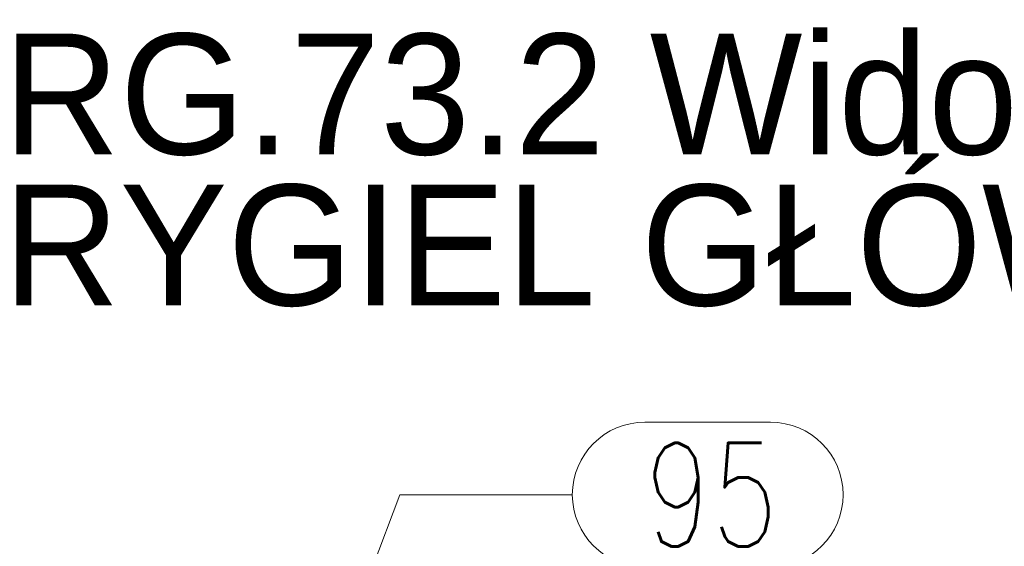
# Model space of a CAD drawing. Header units: millimetres. Extents: x 3526 to 4380, y 11541 to 12002.
# Tile 7 of 127: x 3576 to 3605, y 11610 to 11625. Entities that reach past the tile are written whole.
import ezdxf

# ---------------------------------------------------------------- set-up
doc = ezdxf.new("R2010")
doc.units = ezdxf.units.MM
doc.header["$LTSCALE"] = 10
doc.layers.add('PS_Pos', color=1, linetype='Continuous', lineweight=15)
doc.styles.add('simplex', font='simplex.shx', dxfattribs={"width": 0.75})

# ---------------------------------------------------------------- blocks, each defined once
blk = doc.blocks.new('*X114')
at = {"color": 0}
for s, p in [('RG.73.2 Widok z przodu (Sc1:20)', (3576, 11620.508)), ('RYGIEL GŁÓWNY (4 x)', (3576, 11616.133))]:
    blk.add_text(s, height=3.5, dxfattribs=at).set_placement(p)
blk = doc.blocks.new('*X422')
at = {"color": 1}
for p, q in [((3594.587, 11613.605), (3598.229, 11613.605)), ((3584.676, 11603.988), (3587.487, 11611.505)), ((3587.487, 11611.505), (3592.487, 11611.505)), ((3594.587, 11609.405), (3598.229, 11609.405))]:
    blk.add_line(p, q, dxfattribs=at)
for centre, start, end in [((3594.587, 11611.505), 90, 270), ((3598.229, 11611.505), 270, 90)]:
    blk.add_arc(centre, 2.1, start, end, dxfattribs=at)
at = {"color": 2, "style": 'simplex', "width": 0.75}
blk.add_text('95', height=3, dxfattribs=at).set_placement((3594.587, 11610.005))

msp = doc.modelspace()

# ---------------------------------------------------------------- block references
msp.add_blockref('*X114', (0, 0.854))
at = {"layer": 'PS_Pos'}
msp.add_blockref('*X422', (0, 0), dxfattribs=at)

doc.saveas('drawing.dxf')
